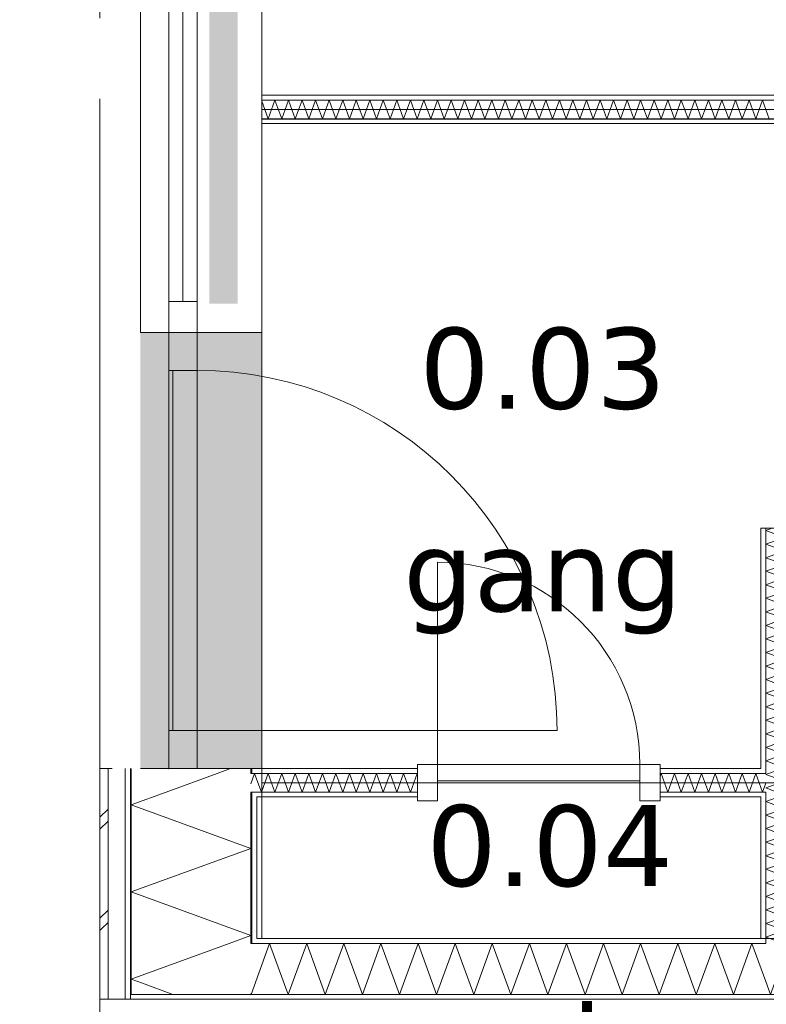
# Model space of a CAD drawing. Header units: millimetres. Extents: x -14925 to 266687, y -3550 to 35834.
# Tile 155 of 256: x 110900 to 112746, y 13512 to 15946. Entities that reach past the tile are written whole.
import ezdxf
from ezdxf.enums import TextEntityAlignment as Align

# ---------------------------------------------------------------- set-up
doc = ezdxf.new("R2010")
doc.units = ezdxf.units.MM
doc.header["$MEASUREMENT"] = 0
doc.linetypes.add('B0204', pattern=[2600, 2000, -200, 200, -200])
for name, color, linetype in [('A Stramien', 7, 'Continuous'), ('New_21 Buitenwanden', 7, 'Continuous'), ('New_21 Buitenwanden 2D arcering', 7, 'Continuous'), ('New_21 Buitenwanden Afdek-arcering', 7, 'Continuous'), ('New_21 Buitenwanden Deuren', 7, 'Continuous'), ('New_21 Buitenwanden Doorsnede-arcering', 7, 'Continuous'), ('New_21 Buitenwanden Laagscheidingslijnen', 7, 'Continuous'), ('New_21 Buitenwanden Ramen', 7, 'Continuous'), ('New_22 C Binnenwanden', 7, 'Continuous'), ('New_22 C Binnenwanden Deuren', 7, 'Continuous'), ('New_22 C Binnenwanden Doorsnede-arcering', 7, 'Continuous'), ('New_22 C Binnenwanden Laagscheidingslijnen', 7, 'Continuous'), ('New_Z Gebruiksopp', 7, 'Continuous'), ('New_Z Gebruiksopp Zone omranding', 7, 'Continuous'), ('New_Z Gebruiksopp Zone tekst', 7, 'Continuous'), ('Tekst_dim 1_ 100 .DO', 7, 'Continuous')]:
    doc.layers.add(name, color=color, linetype=linetype)
doc.styles.add('GENERATED_STYLE_1', font='verdana.ttf')
doc.styles.add('GENERATED_STYLE_2', font='verdana.ttf')
doc.dimstyles.new('GENERATED_STYLE__1', dxfattribs={"dimtxt": 400, "dimasz": 380, "dimexe": 0.18, "dimexo": 0.0625, "dimgap": 0, "dimtad": 1, "dimdec": 0, "dimzin": 0, "dimdsep": 46, "dimtxsty": 'GENERATED_STYLE_2', "dimblk": 'ARROWHEAD_7', "dimblk1": 'ARROWHEAD_7', "dimblk2": 'ARROWHEAD_7', "dimcen": 0.09, "dimse1": 1, "dimse2": 1, "dimclrd": 9, "dimclre": 9, "dimclrt": 9, "dimadec": 1, "dimazin": 0, "dimtfac": 1, "dimtdec": 4, "dimtmove": 0, "dimatfit": 3, "dimfxl": 1, "dimtolj": 1, "dimtzin": 0, "dimarcsym": 0})
pattern_1 = [(180, (120873.91, 0), (0, 100), [])]
pattern_2 = [(0, (120873.91, 0), (0, 100), [])]
pattern_3 = [(90, (120873.91, 0), (-100, 0), [])]
pattern_4 = [(270, (120873.91, 0), (100, 0), [])]

# ---------------------------------------------------------------- blocks, each defined once
blk = doc.blocks.new('gang_0.03_107_1', base_point=(112193.6, 15317.4))
at = {"layer": 'New_Z Gebruiksopp Zone tekst', "color": 2, "lineweight": 0}
for tag, style, p in [('DUMMY_941', 'GENERATED_STYLE_1', (112193.6, 15255.2)), ('DUMMY_942', 'GENERATED_STYLE_2', (112193.6, 14758.1))]:
    blk.add_attdef(tag, text='', height=200, dxfattribs=dict(at, style=style)).set_placement(p, align=Align.TOP_LEFT)
for tag, style, p in [('ROOM_NUMBER', 'GENERATED_STYLE_1', (112193.6, 15184.5)), ('ROOM_NAME', 'GENERATED_STYLE_2', (112193.6, 14683.8))]:
    blk.add_attdef(tag, text='', height=200, dxfattribs=dict(at, style=style)).set_placement(p, align=Align.TOP_CENTER)
blk = doc.blocks.new('m.k._0.04_108_1', base_point=(112211.1, 14137.7))
at = {"layer": 'New_Z Gebruiksopp Zone tekst', "color": 2, "lineweight": 0}
for tag, style, p in [('DUMMY_941', 'GENERATED_STYLE_1', (112211.1, 14075.5)), ('DUMMY_942', 'GENERATED_STYLE_2', (112211.1, 13578.4))]:
    blk.add_attdef(tag, text='', height=200, dxfattribs=dict(at, style=style)).set_placement(p, align=Align.TOP_LEFT)
for tag, style, p in [('ROOM_NUMBER', 'GENERATED_STYLE_1', (112211.1, 14004.8)), ('ROOM_NAME', 'GENERATED_STYLE_2', (112211.1, 13512.5))]:
    blk.add_attdef(tag, text='', height=200, dxfattribs=dict(at, style=style)).set_placement(p, align=Align.TOP_CENTER)
blk = doc.blocks.new('Rnx horizontaal 26[49]_1', base_point=(120873.9, 0))
at = {"layer": 'New_21 Buitenwanden Ramen', "color": 7, "linetype": 'Continuous', "lineweight": 0}
for p, q in [((111498.9, 16327), (111498.9, 16339)), ((111498.9, 16327), (111498.9, 16339)), ((111198.9, 15173), (111198.9, 16327)), ((111198.9, 16327), (111218.9, 16327)), ((111218.9, 16327), (111260.9, 16327)), ((111260.9, 16327), (111268.9, 16327)), ((111268.9, 15173), (111268.9, 16327)), ((111268.9, 16251), (111268.9, 16327)), ((111268.9, 16327), (111275.9, 16327)), ((111268.9, 16327), (111275.9, 16327)), ((111275.9, 16327), (111338.9, 16327)), ((111275.9, 16327), (111338.9, 16327)), ((111338.9, 16327), (111338.9, 16251)), ((111338.9, 16327), (111471.9, 16327)), ((111338.9, 16327), (111471.9, 16327)), ((111471.9, 16327), (111486.9, 16327)), ((111471.9, 16327), (111486.9, 16327)), ((111486.9, 16327), (111498.9, 16327)), ((111486.9, 16327), (111498.9, 16327)), ((111498.9, 15173), (111498.9, 16327)), ((111338.9, 16251), (111268.9, 16251)), ((111268.9, 15249), (111268.9, 16251)), ((111303.9, 15249), (111303.9, 16251)), ((111338.9, 16251), (111338.9, 15249)), ((111268.9, 15173), (111268.9, 15249)), ((111268.9, 15249), (111338.9, 15249)), ((111338.9, 15249), (111338.9, 15173)), ((111198.9, 15173), (111218.9, 15173)), ((111218.9, 15173), (111260.9, 15173)), ((111260.9, 15173), (111268.9, 15173)), ((111268.9, 15173), (111275.9, 15173)), ((111268.9, 15173), (111275.9, 15173)), ((111275.9, 15173), (111338.9, 15173)), ((111275.9, 15173), (111338.9, 15173)), ((111338.9, 15173), (111471.9, 15173)), ((111338.9, 15173), (111471.9, 15173)), ((111471.9, 15173), (111486.9, 15173)), ((111471.9, 15173), (111486.9, 15173)), ((111486.9, 15173), (111498.9, 15173)), ((111486.9, 15173), (111498.9, 15173)), ((111498.9, 15173), (111498.9, 15161)), ((111498.9, 15173), (111498.9, 15161))]:
    blk.add_line(p, q, dxfattribs=at)
for p in [(111268.9, 16327), (111268.9, 15173)]:
    blk.add_point(p, dxfattribs=at)
blk = doc.blocks.new('D1 26[145]_1', base_point=(120873.9, 0))
at = {"layer": 'New_21 Buitenwanden Deuren', "color": 7, "linetype": 'Continuous', "lineweight": 0}
for p, q in [((111498.9, 15173), (111498.9, 15185)), ((111498.9, 15173), (111498.9, 15185)), ((111198.9, 15173), (111218.9, 15173)), ((111218.9, 15173), (111260.9, 15173)), ((111260.9, 15173), (111268.9, 15173)), ((111268.9, 15173), (111268.9, 14095)), ((111268.9, 15173), (111268.9, 15079)), ((111338.9, 15173), (111268.9, 15173)), ((111268.9, 15173), (111275.9, 15173)), ((111268.9, 15173), (111275.9, 15173)), ((111275.9, 15173), (111338.9, 15173)), ((111275.9, 15173), (111338.9, 15173)), ((111338.9, 15079), (111338.9, 15173)), ((111338.9, 15173), (111471.9, 15173)), ((111338.9, 15173), (111471.9, 15173)), ((111471.9, 15173), (111486.9, 15173)), ((111471.9, 15173), (111486.9, 15173)), ((111486.9, 15173), (111498.9, 15173)), ((111486.9, 15173), (111498.9, 15173)), ((111268.9, 15079), (111338.9, 15079)), ((111278.9, 14189), (111278.9, 15079)), ((111278.9, 15079), (111338.9, 15079)), ((111338.9, 15079), (111338.9, 14189)), ((111338.9, 14189), (111268.9, 14189)), ((111268.9, 14189), (111268.9, 14095)), ((111338.9, 14189), (111278.9, 14189)), ((111338.9, 14189), (112228.9, 14189)), ((111338.9, 14095), (111338.9, 14189)), ((111198.9, 14095), (111218.9, 14095)), ((111218.9, 14095), (111260.9, 14095)), ((111260.9, 14095), (111268.9, 14095)), ((111268.9, 14095), (111338.9, 14095)), ((111268.9, 14095), (111275.9, 14095)), ((111268.9, 14095), (111275.9, 14095)), ((111275.9, 14095), (111338.9, 14095)), ((111275.9, 14095), (111338.9, 14095)), ((111338.9, 14095), (111471.9, 14095)), ((111338.9, 14095), (111471.9, 14095)), ((111471.9, 14095), (111486.9, 14095)), ((111471.9, 14095), (111486.9, 14095)), ((111486.9, 14095), (111498.9, 14095)), ((111486.9, 14095), (111498.9, 14095)), ((111498.9, 14095), (111498.9, 14083)), ((111498.9, 14095), (111498.9, 14083))]:
    blk.add_line(p, q, dxfattribs=at)
blk.add_arc((111338.9, 14189), 890, 0, 90, dxfattribs=at)
for p in [(111268.9, 15173), (111268.9, 14095)]:
    blk.add_point(p, dxfattribs=at)
blk = doc.blocks.new('Wall_409_1', base_point=(111498.9, 17405))
at = {"layer": 'New_21 Buitenwanden 2D arcering', "linetype": 'Continuous', "lineweight": 0, "true_color": 0xffffff}
blk.add_hatch(color=7, dxfattribs=at).paths.add_polyline_path([(111368.9, 16327), (111368.9, 15244), (111438.9, 15244), (111438.9, 16327)])
at = {"layer": 'New_21 Buitenwanden Afdek-arcering', "linetype": 'Continuous', "lineweight": 0, "true_color": 0xffffff}
blk.add_hatch(color=7, dxfattribs=at).paths.add_polyline_path([(111198.9, 14095), (111498.9, 14095), (111498.9, 15173), (111198.9, 15173)])
at = {"layer": 'New_21 Buitenwanden', "color": 9, "linetype": 'Continuous', "lineweight": 0}
for p, q in [((111198.9, 14095), (111218.9, 14095)), ((111218.9, 14095), (111260.9, 14095)), ((111260.9, 14095), (111268.9, 14095)), ((111268.9, 14095), (111275.9, 14095)), ((111275.9, 14095), (111338.9, 14095)), ((111338.9, 14095), (111471.9, 14095)), ((111471.9, 14095), (111486.9, 14095)), ((111486.9, 14095), (111498.9, 14095)), ((111498.9, 14095), (111498.9, 14083))]:
    blk.add_line(p, q, dxfattribs=at)
at = {"layer": 'New_21 Buitenwanden Deuren', "color": 7, "linetype": 'Continuous', "lineweight": 0}
blk.add_blockref('D1 26[145]_1', (120873.9, 0), dxfattribs=at)
at = {"layer": 'New_21 Buitenwanden Ramen', "color": 7, "linetype": 'Continuous', "lineweight": 0}
blk.add_blockref('Rnx horizontaal 26[49]_1', (120873.9, 0), dxfattribs=at)
blk = doc.blocks.new('*X2729', base_point=(120873.9, 0))
at = {"layer": 'New_22 C Binnenwanden Doorsnede-arcering', "color": 7, "linetype": 'Continuous', "lineweight": 0}
for p, q in [((111498.9, 15744.6), (111514.8, 15701)), ((111531.5, 15747), (111514.8, 15701)), ((111531.5, 15747), (111548.3, 15701)), ((111565, 15747), (111548.3, 15701)), ((111565, 15747), (111581.7, 15701)), ((111598.5, 15747), (111581.7, 15701)), ((111598.5, 15747), (111615.2, 15701)), ((111632, 15747), (111615.2, 15701)), ((111632, 15747), (111648.7, 15701)), ((111665.5, 15747), (111648.7, 15701)), ((111665.5, 15747), (111682.2, 15701)), ((111698.9, 15747), (111682.2, 15701)), ((111698.9, 15747), (111715.7, 15701)), ((111732.4, 15747), (111715.7, 15701)), ((111732.4, 15747), (111749.2, 15701)), ((111765.9, 15747), (111749.2, 15701)), ((111765.9, 15747), (111782.7, 15701)), ((111799.4, 15747), (111782.7, 15701)), ((111799.4, 15747), (111816.1, 15701)), ((111832.9, 15747), (111816.1, 15701)), ((111832.9, 15747), (111849.6, 15701)), ((111866.4, 15747), (111849.6, 15701)), ((111866.4, 15747), (111883.1, 15701)), ((111899.9, 15747), (111883.1, 15701)), ((111899.9, 15747), (111916.6, 15701)), ((111933.3, 15747), (111916.6, 15701)), ((111933.3, 15747), (111950.1, 15701)), ((111966.8, 15747), (111950.1, 15701)), ((111966.8, 15747), (111983.6, 15701)), ((112000.3, 15747), (111983.6, 15701)), ((112000.3, 15747), (112017.1, 15701)), ((112033.8, 15747), (112017.1, 15701)), ((112033.8, 15747), (112050.5, 15701)), ((112067.3, 15747), (112050.5, 15701)), ((112067.3, 15747), (112084, 15701)), ((112100.8, 15747), (112084, 15701)), ((112100.8, 15747), (112117.5, 15701)), ((112134.3, 15747), (112117.5, 15701)), ((112134.3, 15747), (112151, 15701)), ((112167.7, 15747), (112151, 15701)), ((112167.7, 15747), (112184.5, 15701)), ((112201.2, 15747), (112184.5, 15701)), ((112201.2, 15747), (112218, 15701)), ((112234.7, 15747), (112218, 15701)), ((112234.7, 15747), (112251.5, 15701)), ((112268.2, 15747), (112251.5, 15701)), ((112268.2, 15747), (112284.9, 15701)), ((112301.7, 15747), (112284.9, 15701)), ((112301.7, 15747), (112318.4, 15701)), ((112335.2, 15747), (112318.4, 15701)), ((112335.2, 15747), (112351.9, 15701)), ((112368.7, 15747), (112351.9, 15701)), ((112368.7, 15747), (112385.4, 15701)), ((112402.1, 15747), (112385.4, 15701)), ((112402.1, 15747), (112418.9, 15701)), ((112435.6, 15747), (112418.9, 15701)), ((112435.6, 15747), (112452.4, 15701)), ((112469.1, 15747), (112452.4, 15701)), ((112469.1, 15747), (112485.9, 15701)), ((112502.6, 15747), (112485.9, 15701)), ((112502.6, 15747), (112519.3, 15701)), ((112536.1, 15747), (112519.3, 15701)), ((112536.1, 15747), (112552.8, 15701)), ((112569.6, 15747), (112552.8, 15701)), ((112569.6, 15747), (112586.3, 15701)), ((112603, 15747), (112586.3, 15701)), ((112603, 15747), (112619.8, 15701)), ((112636.5, 15747), (112619.8, 15701)), ((112636.5, 15747), (112653.3, 15701)), ((112670, 15747), (112653.3, 15701)), ((112670, 15747), (112686.8, 15701)), ((112703.5, 15747), (112686.8, 15701)), ((112703.5, 15747), (112720.2, 15701)), ((112737, 15747), (112720.2, 15701)), ((112737, 15747), (112753.7, 15701))]:
    blk.add_line(p, q, dxfattribs=at)
blk = doc.blocks.new('Wall_411_1', base_point=(111498.9, 15724))
at = {"layer": 'New_22 C Binnenwanden Doorsnede-arcering', "linetype": 'Continuous', "lineweight": 0, "true_color": 0x000000}
h = blk.add_hatch(dxfattribs=at)
h.set_pattern_fill('325_Houtachtig_plaatmate_E0', color=18, style=0, pattern_type=2)
h.set_pattern_definition(pattern_1)
h.paths.add_polyline_path([(111498.9, 15759), (111498.9, 15747), (113808.9, 15747), (113808.9, 15759)])
h = blk.add_hatch(dxfattribs=at)
h.set_pattern_fill('325_Houtachtig_plaatmate_E0', color=18, style=0, pattern_type=2)
h.set_pattern_definition(pattern_1)
h.paths.add_polyline_path([(111498.9, 15701), (111498.9, 15689), (113808.9, 15689), (113808.9, 15701)])
at = {"layer": 'New_22 C Binnenwanden', "color": 1, "linetype": 'Continuous', "lineweight": 0, "flags": 128}
for points in [[(113808.9, 15759), (111498.9, 15759)], [(111498.9, 15689), (113808.9, 15689)]]:
    blk.add_lwpolyline(points, dxfattribs=at)
at = {"layer": 'New_22 C Binnenwanden Laagscheidingslijnen', "color": 1, "linetype": 'Continuous', "lineweight": 0}
for p, q in [((113808.9, 15747), (111498.9, 15747)), ((113808.9, 15701), (111498.9, 15701))]:
    blk.add_line(p, q, dxfattribs=at)
at = {"layer": 'New_22 C Binnenwanden', "color": 1, "lineweight": 0}
blk.add_blockref('*X2729', (120873.9, 0), dxfattribs=at)
blk = doc.blocks.new('*X2742', base_point=(120873.9, 0))
at = {"layer": 'New_22 C Binnenwanden Doorsnede-arcering', "color": 7, "linetype": 'Continuous', "lineweight": 0}
for p in [(111471.9, 14057.2), (111486.9, 14067.6)]:
    blk.add_line(p, (111481.3, 14083), dxfattribs=at)
blk = doc.blocks.new('*X2743', base_point=(120873.9, 0))
at = {"layer": 'New_22 C Binnenwanden Doorsnede-arcering', "color": 7, "linetype": 'Continuous', "lineweight": 0}
for q in [(111486.9, 14067.6), (111498.9, 14039.4)]:
    blk.add_line((111498, 14037), q, dxfattribs=at)
blk = doc.blocks.new('*X2744', base_point=(120873.9, 0))
at = {"layer": 'New_22 C Binnenwanden Doorsnede-arcering', "color": 7, "linetype": 'Continuous', "lineweight": 0}
for q in [(112732.9, 14048.2), (112744.9, 14058.8)]:
    blk.add_line((112737, 14037), q, dxfattribs=at)
blk = doc.blocks.new('*X2745', base_point=(120873.9, 0))
at = {"layer": 'New_22 C Binnenwanden Doorsnede-arcering', "color": 7, "linetype": 'Continuous', "lineweight": 0}
for p, q in [((111498.9, 14039.4), (111514.8, 14083)), ((111531.5, 14037), (111514.8, 14083)), ((111531.5, 14037), (111548.3, 14083)), ((111565, 14037), (111548.3, 14083)), ((111565, 14037), (111581.7, 14083)), ((111598.5, 14037), (111581.7, 14083)), ((111598.5, 14037), (111615.2, 14083)), ((111632, 14037), (111615.2, 14083)), ((111632, 14037), (111648.7, 14083)), ((111665.5, 14037), (111648.7, 14083)), ((111665.5, 14037), (111682.2, 14083)), ((111698.9, 14037), (111682.2, 14083)), ((111698.9, 14037), (111715.7, 14083)), ((111732.4, 14037), (111715.7, 14083)), ((111732.4, 14037), (111749.2, 14083)), ((111765.9, 14037), (111749.2, 14083)), ((111765.9, 14037), (111782.7, 14083)), ((111799.4, 14037), (111782.7, 14083)), ((111799.4, 14037), (111816.1, 14083)), ((111832.9, 14037), (111816.1, 14083)), ((111832.9, 14037), (111849.6, 14083)), ((111866.4, 14037), (111849.6, 14083)), ((111866.4, 14037), (111883.1, 14083)), ((111883.6, 14081.8), (111883.1, 14083))]:
    blk.add_line(p, q, dxfattribs=at)
blk = doc.blocks.new('*X2746', base_point=(120873.9, 0))
at = {"layer": 'New_22 C Binnenwanden Doorsnede-arcering', "color": 7, "linetype": 'Continuous', "lineweight": 0}
for p, q in [((112483.6, 14076.7), (112485.9, 14083)), ((112502.6, 14037), (112485.9, 14083)), ((112502.6, 14037), (112519.3, 14083)), ((112536.1, 14037), (112519.3, 14083)), ((112536.1, 14037), (112552.8, 14083)), ((112569.6, 14037), (112552.8, 14083)), ((112569.6, 14037), (112586.3, 14083)), ((112603, 14037), (112586.3, 14083)), ((112603, 14037), (112619.8, 14083)), ((112636.5, 14037), (112619.8, 14083)), ((112636.5, 14037), (112653.3, 14083)), ((112670, 14037), (112653.3, 14083)), ((112670, 14037), (112686.8, 14083)), ((112703.5, 14037), (112686.8, 14083)), ((112703.5, 14037), (112720.2, 14083)), ((112732.9, 14048.2), (112720.2, 14083))]:
    blk.add_line(p, q, dxfattribs=at)
blk = doc.blocks.new('D1 bl 26[150]_1', base_point=(120873.9, 0))
at = {"layer": 'New_22 C Binnenwanden Deuren', "color": 7, "linetype": 'Continuous', "lineweight": 0}
for p, q in [((111933.6, 14105), (111933.6, 14605)), ((111883.6, 14105), (111933.6, 14105)), ((111883.6, 14015), (111883.6, 14105)), ((111883.6, 14095), (111883.6, 14083)), ((111933.6, 14105), (111933.6, 14015)), ((112433.6, 14105), (111933.6, 14105)), ((111933.6, 14105), (111933.6, 14065)), ((112433.6, 14015), (112433.6, 14105)), ((112433.6, 14105), (112483.6, 14105)), ((112433.6, 14065), (112433.6, 14105)), ((112483.6, 14105), (112483.6, 14015)), ((112483.6, 14095), (112483.6, 14083)), ((111883.6, 14083), (111883.6, 14037)), ((111933.6, 14065), (112433.6, 14065)), ((112483.6, 14083), (112483.6, 14037)), ((111883.6, 14037), (111883.6, 14025)), ((112483.6, 14037), (112483.6, 14025)), ((111933.6, 14015), (111883.6, 14015)), ((112483.6, 14015), (112433.6, 14015))]:
    blk.add_line(p, q, dxfattribs=at)
blk.add_arc((111933.6, 14105), 500, 0, 90, dxfattribs=at)
blk = doc.blocks.new('Wall_414_1', base_point=(111498.9, 14060))
at = {"layer": 'New_22 C Binnenwanden Doorsnede-arcering', "linetype": 'Continuous', "lineweight": 0, "true_color": 0x000000}
h = blk.add_hatch(dxfattribs=at)
h.set_pattern_fill('325_Houtachtig_plaatmate_E0', color=18, style=0, pattern_type=2)
h.set_pattern_definition(pattern_2)
h.paths.add_polyline_path([(111498.9, 14083), (111498.9, 14095), (111486.9, 14095), (111486.9, 14083)])
h = blk.add_hatch(dxfattribs=at)
h.set_pattern_fill('325_Houtachtig_plaatmate_E0', color=18, style=0, pattern_type=2)
h.set_pattern_definition(pattern_2)
h.paths.add_polyline_path([(111883.6, 14095), (111498.9, 14095), (111498.9, 14083), (111883.6, 14083)])
h = blk.add_hatch(dxfattribs=at)
h.set_pattern_fill('325_Houtachtig_plaatmate_E0', color=18, style=0, pattern_type=2)
h.set_pattern_definition(pattern_2)
h.paths.add_polyline_path([(112732.9, 14095), (112483.6, 14095), (112483.6, 14083), (112732.9, 14083)])
h = blk.add_hatch(dxfattribs=at)
h.set_pattern_fill('325_Houtachtig_plaatmate_E0', color=18, style=0, pattern_type=2)
h.set_pattern_definition(pattern_2)
h.paths.add_polyline_path([(111498.9, 14025), (111498.9, 14037), (111486.9, 14037), (111486.9, 14025)])
h = blk.add_hatch(dxfattribs=at)
h.set_pattern_fill('325_Houtachtig_plaatmate_E0', color=18, style=0, pattern_type=2)
h.set_pattern_definition(pattern_2)
h.paths.add_polyline_path([(111883.6, 14037), (111498.9, 14037), (111498.9, 14025), (111883.6, 14025)])
h = blk.add_hatch(dxfattribs=at)
h.set_pattern_fill('325_Houtachtig_plaatmate_E0', color=18, style=0, pattern_type=2)
h.set_pattern_definition(pattern_2)
h.paths.add_polyline_path([(112483.6, 14037), (112483.6, 14025), (112732.9, 14025), (112732.9, 14037)])
at = {"layer": 'New_21 Buitenwanden Laagscheidingslijnen', "color": 1, "linetype": 'Continuous', "lineweight": 0}
for p, q in [((111498.9, 14095), (111486.9, 14095)), ((111486.9, 14083), (111471.9, 14083)), ((111498.9, 14083), (111486.9, 14083)), ((111471.9, 14037), (111486.9, 14037)), ((111486.9, 14037), (111498.9, 14037)), ((111486.9, 14025), (111498.9, 14025))]:
    blk.add_line(p, q, dxfattribs=at)
at = {"layer": 'New_22 C Binnenwanden', "color": 1, "linetype": 'Continuous', "lineweight": 0}
for p, q in [((111883.6, 14095), (111883.6, 14083)), ((112483.6, 14095), (112483.6, 14083)), ((111883.6, 14083), (111883.6, 14037)), ((112483.6, 14083), (112483.6, 14037)), ((111883.6, 14037), (111883.6, 14025)), ((112483.6, 14037), (112483.6, 14025))]:
    blk.add_line(p, q, dxfattribs=at)
at = {"layer": 'New_22 C Binnenwanden', "color": 1, "linetype": 'Continuous', "lineweight": 0, "flags": 128}
for points in [[(111883.6, 14095), (111498.9, 14095)], [(112732.9, 14095), (112483.6, 14095)], [(111498.9, 14025), (111883.6, 14025)], [(112483.6, 14025), (112732.9, 14025)]]:
    blk.add_lwpolyline(points, dxfattribs=at)
at = {"layer": 'New_22 C Binnenwanden Laagscheidingslijnen', "color": 1, "linetype": 'Continuous', "lineweight": 0}
for p, q in [((111498.9, 14083), (111883.6, 14083)), ((112483.6, 14083), (112732.9, 14083)), ((112744.9, 14083), (112732.9, 14083)), ((111498.9, 14037), (111883.6, 14037)), ((112483.6, 14037), (112732.9, 14037)), ((112732.9, 14037), (112744.9, 14037))]:
    blk.add_line(p, q, dxfattribs=at)
at = {"layer": 'New_22 C Binnenwanden', "color": 1, "lineweight": 0}
for name in ['*X2742', '*X2743', '*X2745', '*X2746', '*X2744']:
    blk.add_blockref(name, (120873.9, 0), dxfattribs=at)
at = {"layer": 'New_22 C Binnenwanden Deuren', "color": 7, "linetype": 'Continuous', "lineweight": 0}
blk.add_blockref('D1 bl 26[150]_1', (120873.9, 0), dxfattribs=at)
blk = doc.blocks.new('*X2790', base_point=(120873.9, 0))
at = {"layer": 'New_22 C Binnenwanden Doorsnede-arcering', "color": 7, "linetype": 'Continuous', "lineweight": 0}
for p in [(112790.9, 13631.1), (112744.9, 13569.2)]:
    blk.add_line(p, (112756.6, 13537), dxfattribs=at)
blk = doc.blocks.new('*X2791', base_point=(120873.9, 0))
at = {"layer": 'New_22 C Binnenwanden Doorsnede-arcering', "color": 7, "linetype": 'Continuous', "lineweight": 0}
for p, q in [((111518.4, 13663), (111472.6, 13537)), ((111518.4, 13663), (111564.3, 13537)), ((111610.1, 13663), (111564.3, 13537)), ((111610.1, 13663), (111656, 13537)), ((111701.9, 13663), (111656, 13537)), ((111701.9, 13663), (111747.7, 13537)), ((111793.6, 13663), (111747.7, 13537)), ((111793.6, 13663), (111839.4, 13537)), ((111885.3, 13663), (111839.4, 13537)), ((111885.3, 13663), (111931.2, 13537)), ((111977, 13663), (111931.2, 13537)), ((111977, 13663), (112022.9, 13537)), ((112068.7, 13663), (112022.9, 13537)), ((112068.7, 13663), (112114.6, 13537)), ((112160.5, 13663), (112114.6, 13537)), ((112160.5, 13663), (112206.3, 13537)), ((112252.2, 13663), (112206.3, 13537)), ((112252.2, 13663), (112298, 13537)), ((112343.9, 13663), (112298, 13537)), ((112343.9, 13663), (112389.8, 13537)), ((112435.6, 13663), (112389.8, 13537)), ((112435.6, 13663), (112481.5, 13537)), ((112527.3, 13663), (112481.5, 13537)), ((112527.3, 13663), (112573.2, 13537)), ((112619.1, 13663), (112573.2, 13537)), ((112619.1, 13663), (112664.9, 13537)), ((112710.8, 13663), (112664.9, 13537)), ((112710.8, 13663), (112744.9, 13569.2)), ((111471.9, 13538.8), (111472.6, 13537))]:
    blk.add_line(p, q, dxfattribs=at)
blk = doc.blocks.new('Wall_422_1', base_point=(111498.9, 13675))
at = {"layer": 'New_22 C Binnenwanden Doorsnede-arcering', "linetype": 'Continuous', "lineweight": 0, "true_color": 0x000000}
h = blk.add_hatch(dxfattribs=at)
h.set_pattern_fill('325_Houtachtig_plaatmate_E0', color=18, style=0, pattern_type=2)
h.set_pattern_definition(pattern_1)
h.paths.add_polyline_path([(111486.9, 13670.5), (111498.9, 13675), (111486.9, 13675)])
h = blk.add_hatch(dxfattribs=at)
h.set_pattern_fill('325_Houtachtig_plaatmate_E0', color=18, style=0, pattern_type=2)
h.set_pattern_definition(pattern_1)
h.paths.add_polyline_path([(111486.9, 13663), (112732.9, 13663), (112732.9, 13675), (111498.9, 13675), (111486.9, 13670.5)])
h = blk.add_hatch(dxfattribs=at)
h.set_pattern_fill('325_Houtachtig_plaatmate_E0', color=18, style=0, pattern_type=2)
h.set_pattern_definition(pattern_1)
h.paths.add_polyline_path([(112732.9, 13663), (112744.9, 13663), (112744.9, 13675), (112732.9, 13675)])
h = blk.add_hatch(dxfattribs=at)
h.set_pattern_fill('325_Houtachtig_plaatmate_E0', color=18, style=0, pattern_type=2)
h.set_pattern_definition(pattern_1)
h.paths.add_polyline_path([(111175.9, 13525), (118271.9, 13525), (118271.9, 13537), (111175.9, 13537)])
at = {"layer": 'New_21 Buitenwanden Laagscheidingslijnen', "color": 1, "linetype": 'Continuous', "lineweight": 0}
blk.add_line((111498.9, 13675), (111486.9, 13675), dxfattribs=at)
at = {"layer": 'New_22 C Binnenwanden', "color": 1, "linetype": 'Continuous', "lineweight": 0, "flags": 128}
for points in [[(112732.9, 13675), (111498.9, 13675)], [(111175.9, 13525), (118271.9, 13525)]]:
    blk.add_lwpolyline(points, dxfattribs=at)
at = {"layer": 'New_22 C Binnenwanden Laagscheidingslijnen', "color": 1, "linetype": 'Continuous', "lineweight": 0}
for p, q in [((111471.9, 13663), (111486.9, 13663)), ((112744.9, 13663), (111486.9, 13663)), ((112744.9, 13675), (112744.9, 13663)), ((111175.9, 13537), (111471.9, 13537)), ((117975.9, 13537), (111471.9, 13537))]:
    blk.add_line(p, q, dxfattribs=at)
at = {"layer": 'New_22 C Binnenwanden', "color": 1, "lineweight": 0}
for name in ['*X2791', '*X2790']:
    blk.add_blockref(name, (120873.9, 0), dxfattribs=at)
blk = doc.blocks.new('*X2877', base_point=(120873.9, 0))
at = {"layer": 'New_22 C Binnenwanden Doorsnede-arcering', "color": 7, "linetype": 'Continuous', "lineweight": 0}
blk.add_line((112788.1, 13663), (112755.2, 13675), dxfattribs=at)
blk = doc.blocks.new('*X2878', base_point=(120873.9, 0))
at = {"layer": 'New_22 C Binnenwanden Doorsnede-arcering', "color": 7, "linetype": 'Continuous', "lineweight": 0}
for p, q in [((112790.9, 14030.3), (112744.9, 14013.6)), ((112790.9, 14030.3), (112772.6, 14037)), ((112790.9, 13996.8), (112744.9, 14013.6)), ((112790.9, 13996.8), (112744.9, 13980.1)), ((112790.9, 13963.4), (112744.9, 13980.1)), ((112790.9, 13963.4), (112744.9, 13946.6)), ((112790.9, 13929.9), (112744.9, 13946.6)), ((112790.9, 13929.9), (112744.9, 13913.1)), ((112790.9, 13896.4), (112744.9, 13913.1)), ((112790.9, 13896.4), (112744.9, 13879.6)), ((112790.9, 13862.9), (112744.9, 13879.6)), ((112790.9, 13862.9), (112744.9, 13846.2)), ((112790.9, 13829.4), (112744.9, 13846.2)), ((112790.9, 13829.4), (112744.9, 13812.7)), ((112790.9, 13795.9), (112744.9, 13812.7)), ((112790.9, 13795.9), (112744.9, 13779.2)), ((112790.9, 13762.4), (112744.9, 13779.2)), ((112790.9, 13762.4), (112744.9, 13745.7)), ((112790.9, 13729), (112744.9, 13745.7)), ((112790.9, 13729), (112744.9, 13712.2)), ((112790.9, 13695.5), (112744.9, 13712.2)), ((112790.9, 13695.5), (112744.9, 13678.7)), ((112755.2, 13675), (112744.9, 13678.7))]:
    blk.add_line(p, q, dxfattribs=at)
blk = doc.blocks.new('*X2879', base_point=(120873.9, 0))
at = {"layer": 'New_22 C Binnenwanden Doorsnede-arcering', "color": 7, "linetype": 'Continuous', "lineweight": 0}
for p, q in [((112751.6, 14083), (112744.9, 14080.6)), ((112790.9, 14063.8), (112744.9, 14080.6)), ((112790.9, 14063.8), (112744.9, 14047.1)), ((112772.6, 14037), (112744.9, 14047.1))]:
    blk.add_line(p, q, dxfattribs=at)
blk = doc.blocks.new('*X2880', base_point=(120873.9, 0))
at = {"layer": 'New_22 C Binnenwanden Doorsnede-arcering', "color": 7, "linetype": 'Continuous', "lineweight": 0}
for p, q in [((112760.6, 14689), (112744.9, 14683.3)), ((112790.9, 14666.5), (112744.9, 14683.3)), ((112790.9, 14666.5), (112744.9, 14649.8)), ((112790.9, 14633.1), (112744.9, 14649.8)), ((112790.9, 14633.1), (112744.9, 14616.3)), ((112790.9, 14599.6), (112744.9, 14616.3)), ((112790.9, 14599.6), (112744.9, 14582.8)), ((112790.9, 14566.1), (112744.9, 14582.8)), ((112790.9, 14566.1), (112744.9, 14549.3)), ((112790.9, 14532.6), (112744.9, 14549.3)), ((112790.9, 14532.6), (112744.9, 14515.9)), ((112790.9, 14499.1), (112744.9, 14515.9)), ((112790.9, 14499.1), (112744.9, 14482.4)), ((112790.9, 14465.6), (112744.9, 14482.4)), ((112790.9, 14465.6), (112744.9, 14448.9)), ((112790.9, 14432.1), (112744.9, 14448.9)), ((112790.9, 14432.1), (112744.9, 14415.4)), ((112790.9, 14398.7), (112744.9, 14415.4)), ((112790.9, 14398.7), (112744.9, 14381.9)), ((112790.9, 14365.2), (112744.9, 14381.9)), ((112790.9, 14365.2), (112744.9, 14348.4)), ((112790.9, 14331.7), (112744.9, 14348.4)), ((112790.9, 14331.7), (112744.9, 14314.9)), ((112790.9, 14298.2), (112744.9, 14314.9)), ((112790.9, 14298.2), (112744.9, 14281.5)), ((112790.9, 14264.7), (112744.9, 14281.5)), ((112790.9, 14264.7), (112744.9, 14248)), ((112790.9, 14231.2), (112744.9, 14248)), ((112790.9, 14231.2), (112744.9, 14214.5)), ((112790.9, 14197.8), (112744.9, 14214.5)), ((112790.9, 14197.8), (112744.9, 14181)), ((112790.9, 14164.3), (112744.9, 14181)), ((112790.9, 14164.3), (112744.9, 14147.5)), ((112790.9, 14130.8), (112744.9, 14147.5)), ((112790.9, 14130.8), (112744.9, 14114)), ((112790.9, 14097.3), (112744.9, 14114)), ((112790.9, 14097.3), (112751.6, 14083))]:
    blk.add_line(p, q, dxfattribs=at)
blk = doc.blocks.new('Wall_439_1', base_point=(112767.9, 13675))
at = {"layer": 'New_22 C Binnenwanden Doorsnede-arcering', "linetype": 'Continuous', "lineweight": 0, "true_color": 0x000000}
h = blk.add_hatch(dxfattribs=at)
h.set_pattern_fill('325_Houtachtig_plaatmate_E0', color=18, style=0, pattern_type=2)
h.set_pattern_definition(pattern_3)
h.paths.add_polyline_path([(112744.9, 14095), (112744.9, 14689), (112732.9, 14689), (112732.9, 14095)])
h = blk.add_hatch(dxfattribs=at)
h.set_pattern_fill('325_Houtachtig_plaatmate_E0', color=18, style=0, pattern_type=2)
h.set_pattern_definition(pattern_3)
h.paths.add_polyline_path([(112802.9, 13675), (112802.9, 14689), (112790.9, 14689), (112790.9, 13675)])
h = blk.add_hatch(dxfattribs=at)
h.set_pattern_fill('325_Houtachtig_plaatmate_E0', color=18, style=0, pattern_type=2)
h.set_pattern_definition(pattern_3)
h.paths.add_polyline_path([(112732.9, 14095), (112732.9, 14083), (112744.9, 14083), (112744.9, 14095)])
h = blk.add_hatch(dxfattribs=at)
h.set_pattern_fill('325_Houtachtig_plaatmate_E0', color=18, style=0, pattern_type=2)
h.set_pattern_definition(pattern_3)
h.paths.add_polyline_path([(112732.9, 14037), (112732.9, 14025), (112744.9, 14025), (112744.9, 14037)])
h = blk.add_hatch(dxfattribs=at)
h.set_pattern_fill('325_Houtachtig_plaatmate_E0', color=18, style=0, pattern_type=2)
h.set_pattern_definition(pattern_3)
h.paths.add_polyline_path([(112732.9, 14025), (112732.9, 13675), (112744.9, 13675), (112744.9, 14025)])
at = {"layer": 'New_22 C Binnenwanden', "color": 1, "linetype": 'Continuous', "lineweight": 0, "flags": 128}
for points in [[(112744.9, 14689), (112732.9, 14689)], [(112732.9, 14689), (112732.9, 14095)], [(112790.9, 14689), (112744.9, 14689)], [(112802.9, 14689), (112790.9, 14689)], [(112802.9, 13675), (112802.9, 14689)], [(112732.9, 14025), (112732.9, 13675)]]:
    blk.add_lwpolyline(points, dxfattribs=at)
at = {"layer": 'New_22 C Binnenwanden Laagscheidingslijnen', "color": 1, "linetype": 'Continuous', "lineweight": 0}
for p, q in [((112744.9, 14095), (112744.9, 14689)), ((112790.9, 14083), (112790.9, 14689)), ((112744.9, 14083), (112744.9, 14095)), ((112744.9, 14083), (112732.9, 14083)), ((112790.9, 14037), (112790.9, 14083)), ((112732.9, 14037), (112744.9, 14037)), ((112744.9, 14025), (112744.9, 14037)), ((112744.9, 13675), (112744.9, 14025)), ((112790.9, 13675), (112790.9, 14037)), ((112744.9, 13675), (112744.9, 13663)), ((112790.9, 13663), (112790.9, 13675))]:
    blk.add_line(p, q, dxfattribs=at)
at = {"layer": 'New_22 C Binnenwanden', "color": 1, "lineweight": 0}
for name in ['*X2880', '*X2879', '*X2878', '*X2877']:
    blk.add_blockref(name, (120873.9, 0), dxfattribs=at)
blk = doc.blocks.new('*X3488', base_point=(120873.9, 0))
at = {"layer": 'New_21 Buitenwanden Doorsnede-arcering', "color": 7, "linetype": 'Continuous', "lineweight": 0}
blk.add_line((111204, 13564.4), (111279.3, 13537), dxfattribs=at)
blk = doc.blocks.new('*X3490', base_point=(120873.9, 0))
at = {"layer": 'New_21 Buitenwanden Doorsnede-arcering', "color": 7, "linetype": 'Continuous', "lineweight": 0}
for p, q in [((111098.9, 13975), (111118.9, 13995)), ((111098.9, 13945), (111118.9, 13965)), ((111098.9, 13725), (111118.9, 13745)), ((111098.9, 13695), (111103.9, 13700)), ((111103.9, 13700), (111118.9, 13715))]:
    blk.add_line(p, q, dxfattribs=at)
blk = doc.blocks.new('*X3491', base_point=(120873.9, 0))
at = {"layer": 'New_21 Buitenwanden Doorsnede-arcering', "color": 7, "linetype": 'Continuous', "lineweight": 0}
blk.add_line((111388.6, 14083), (111421.6, 14095), dxfattribs=at)
blk = doc.blocks.new('*X3492', base_point=(120873.9, 0))
at = {"layer": 'New_21 Buitenwanden Doorsnede-arcering', "color": 7, "linetype": 'Continuous', "lineweight": 0}
blk.add_line((111262.2, 14037), (111388.6, 14083), dxfattribs=at)
blk = doc.blocks.new('*X3493', base_point=(120873.9, 0))
at = {"layer": 'New_21 Buitenwanden Doorsnede-arcering', "color": 7, "linetype": 'Continuous', "lineweight": 0}
for p, q in [((111175.9, 14005.6), (111262.2, 14037)), ((111175.9, 14005.6), (111471.9, 13897.8)), ((111175.9, 13790.1), (111471.9, 13897.8)), ((111175.9, 13790.1), (111471.9, 13682.4)), ((111418.7, 13663), (111471.9, 13682.4))]:
    blk.add_line(p, q, dxfattribs=at)
blk = doc.blocks.new('*X3494', base_point=(120873.9, 0))
at = {"layer": 'New_21 Buitenwanden Doorsnede-arcering', "color": 7, "linetype": 'Continuous', "lineweight": 0}
for q in [(111418.7, 13663), (111204, 13564.4)]:
    blk.add_line((111175.9, 13574.6), q, dxfattribs=at)
blk = doc.blocks.new('Wall_537_1', base_point=(111498.9, 13675))
at = {"layer": 'New_21 Buitenwanden Doorsnede-arcering', "linetype": 'Continuous', "lineweight": 0, "true_color": 0x000000}
h = blk.add_hatch(dxfattribs=at)
h.set_pattern_fill('325_Houtachtig_plaatmate_E0', color=18, style=0, pattern_type=2)
h.set_pattern_definition(pattern_4)
h.paths.add_polyline_path([(111160.9, 14095), (111160.9, 13548.2), (111175.9, 13553.9), (111175.9, 14095)])
h = blk.add_hatch(dxfattribs=at)
h.set_pattern_fill('325_Houtachtig_plaatmate_E0', color=18, style=0, pattern_type=2)
h.set_pattern_definition(pattern_4)
h.paths.add_polyline_path([(111486.9, 14083), (111486.9, 14095), (111471.9, 14095), (111471.9, 14083)])
h = blk.add_hatch(dxfattribs=at)
h.set_pattern_fill('325_Houtachtig_plaatmate_E0', color=18, style=0, pattern_type=2)
h.set_pattern_definition(pattern_4)
h.paths.add_polyline_path([(111486.9, 14025), (111486.9, 14037), (111471.9, 14037), (111471.9, 14025)])
h = blk.add_hatch(dxfattribs=at)
h.set_pattern_fill('325_Houtachtig_plaatmate_E0', color=18, style=0, pattern_type=2)
h.set_pattern_definition(pattern_4)
h.paths.add_polyline_path([(111486.9, 13675), (111486.9, 14025), (111471.9, 14025), (111471.9, 13675)])
h = blk.add_hatch(dxfattribs=at)
h.set_pattern_fill('720_Gips_0001', color=18, style=0, pattern_type=2)
h.set_pattern_definition([(270, (120873.9, 0), (346.41, 0), [0, -200]), (270, (121047.1, -100), (346.41, 0), [0, -200])])
h.paths.add_polyline_path([(111498.9, 13675), (111498.9, 14025), (111486.9, 14025), (111486.9, 13675)])
h = blk.add_hatch(dxfattribs=at)
h.set_pattern_fill('325_Houtachtig_plaatmate_E0', color=18, style=0, pattern_type=2)
h.set_pattern_definition(pattern_4)
h.paths.add_polyline_path([(111471.9, 13675), (111471.9, 13664.9), (111486.9, 13670.5), (111486.9, 13675)])
h = blk.add_hatch(dxfattribs=at)
h.set_pattern_fill('325_Houtachtig_plaatmate_E0', color=18, style=0, pattern_type=2)
h.set_pattern_definition(pattern_4)
h.paths.add_polyline_path([(111471.9, 13663), (111486.9, 13663), (111486.9, 13670.5), (111471.9, 13664.9)])
h = blk.add_hatch(dxfattribs=at)
h.set_pattern_fill('325_Houtachtig_plaatmate_E0', color=18, style=0, pattern_type=2)
h.set_pattern_definition(pattern_4)
h.paths.add_polyline_path([(111160.9, 13537), (111175.9, 13537), (111175.9, 13553.9), (111160.9, 13548.2)])
h = blk.add_hatch(dxfattribs=at)
h.set_pattern_fill('325_Houtachtig_plaatmate_E0', color=18, style=0, pattern_type=2)
h.set_pattern_definition(pattern_4)
h.paths.add_polyline_path([(111160.9, 13525), (111175.9, 13525), (111175.9, 13537), (111160.9, 13537)])
at = {"layer": 'New_21 Buitenwanden', "color": 9, "linetype": 'Continuous', "lineweight": 0, "flags": 128}
for points in [[(111098.9, 14095), (111118.9, 14095)], [(111098.9, 14095), (111098.9, 13525)], [(111118.9, 14095), (111128.9, 14095)], [(111498.9, 13675), (111498.9, 14025)]]:
    blk.add_lwpolyline(points, dxfattribs=at)
at = {"layer": 'New_21 Buitenwanden Laagscheidingslijnen', "color": 9, "linetype": 'Continuous', "lineweight": 0}
for p, q in [((111118.9, 14095), (111118.9, 13532.5)), ((111160.9, 14095), (111160.9, 13548.2)), ((111175.9, 14095), (111175.9, 14083)), ((111471.9, 14095), (111471.9, 14083)), ((111175.9, 14083), (111175.9, 14037)), ((111175.9, 14037), (111175.9, 13663)), ((111471.9, 14037), (111471.9, 14025)), ((111471.9, 14025), (111471.9, 13675)), ((111486.9, 14025), (111486.9, 13675)), ((111175.9, 13663), (111175.9, 13553.9)), ((111471.9, 13675), (111471.9, 13664.9))]:
    blk.add_line(p, q, dxfattribs=at)
at = {"layer": 'New_21 Buitenwanden Laagscheidingslijnen', "color": 1, "linetype": 'Continuous', "lineweight": 0}
for p, q in [((111498.9, 14095), (111486.9, 14095)), ((111486.9, 14083), (111471.9, 14083)), ((111471.9, 14037), (111486.9, 14037)), ((111486.9, 14025), (111498.9, 14025)), ((111498.9, 13675), (111486.9, 13675))]:
    blk.add_line(p, q, dxfattribs=at)
at = {"layer": 'New_22 C Binnenwanden', "color": 9, "linetype": 'Continuous', "lineweight": 0, "flags": 128}
for points in [[(111098.9, 13525), (111118.9, 13525)], [(111118.9, 13525), (111160.9, 13525)], [(111160.9, 13525), (111175.9, 13525)]]:
    blk.add_lwpolyline(points, dxfattribs=at)
at = {"layer": 'New_22 C Binnenwanden Laagscheidingslijnen', "color": 9, "linetype": 'Continuous', "lineweight": 0}
for p, q in [((111471.9, 13663), (111471.9, 13664.9)), ((111175.9, 13537), (111175.9, 13553.9)), ((111118.9, 13525), (111118.9, 13532.5)), ((111160.9, 13537), (111160.9, 13548.2)), ((111160.9, 13525), (111160.9, 13537))]:
    blk.add_line(p, q, dxfattribs=at)
at = {"layer": 'New_22 C Binnenwanden Laagscheidingslijnen', "color": 1, "linetype": 'Continuous', "lineweight": 0}
for p, q in [((111471.9, 13663), (111486.9, 13663)), ((111175.9, 13537), (111471.9, 13537))]:
    blk.add_line(p, q, dxfattribs=at)
at = {"layer": 'New_21 Buitenwanden', "color": 1, "lineweight": 0}
for name in ['*X3491', '*X3492', '*X3493', '*X3490', '*X3494', '*X3488']:
    blk.add_blockref(name, (120873.9, 0), dxfattribs=at)
blk = doc.blocks.new('Standard grid marker_2')
at = {"layer": 'A Stramien', "color": 7, "linetype": 'B0204', "lineweight": 0}
blk.add_line((1000, 0), (24500, 0), dxfattribs=at)
at = {"layer": 'A Stramien', "color": 9, "lineweight": 0, "style": 'GENERATED_STYLE_2'}
blk.add_attdef('AC_MarkerText_1', text='', height=400, rotation=90, dxfattribs=at).set_placement((-948.6, -142.5), align=Align.TOP_CENTER)
blk = doc.blocks.new('*D3826', base_point=(120873.9, 0))
at = {"layer": 'Tekst_dim 1_ 100 .DO', "color": 9, "linetype": 'Continuous', "lineweight": 0}
for p, q in [((109598.9, 9100), (109598.9, 13600)), ((109973.9, 13500), (109223.9, 13500)), ((109598.9, 4600), (109598.9, 9100)), ((109973.9, 9000), (109223.9, 9000))]:
    blk.add_line(p, q, dxfattribs=at)
for centre in [(109598.9, 13500), (109598.9, 9000)]:
    blk.add_circle(centre, 100, dxfattribs=at)
at = {"layer": 'Tekst_dim 1_ 100 .DO', "color": 9, "lineweight": 0, "insert": (109518.9, 10452.7), "char_height": 400, "attachment_point": 7, "rotation": 90, "style": 'GENERATED_STYLE_2'}
blk.add_mtext('\\A1;{\\pql;\\fVerdana|b0|i0|c0|p0;\\W1.000000;4.500}', dxfattribs=at)
blk = doc.blocks.new('ARROWHEAD_7')
at = {"color": 0, "linetype": 'Continuous', "lineweight": 0}
for p, q in [((0, -0.25), (0, 0.25)), ((0, 0), (-1, 0)), ((-0.25, 0), (0.25, 0))]:
    blk.add_line(p, q, dxfattribs=at)
blk.add_circle((0, 0), 0.25, dxfattribs=at)
blk = doc.blocks.new('*D3827', base_point=(120873.9, 0))
at = {"layer": 'Tekst_dim 1_ 100 .DO', "color": 9, "linetype": 'Continuous', "lineweight": 0}
for p, q in [((109598.9, 13600), (109598.9, 18100)), ((109973.9, 18000), (109223.9, 18000)), ((109598.9, 9100), (109598.9, 13600)), ((109973.9, 13500), (109223.9, 13500))]:
    blk.add_line(p, q, dxfattribs=at)
for centre in [(109598.9, 18000), (109598.9, 13500)]:
    blk.add_circle(centre, 100, dxfattribs=at)
at = {"layer": 'Tekst_dim 1_ 100 .DO', "color": 9, "lineweight": 0, "insert": (109518.9, 14952.7), "char_height": 400, "attachment_point": 7, "rotation": 90, "style": 'GENERATED_STYLE_2'}
blk.add_mtext('\\A1;{\\pql;\\fVerdana|b0|i0|c0|p0;\\W1.000000;4.500}', dxfattribs=at)
blk = doc.blocks.new('*D3828', base_point=(120873.9, 0))
at = {"layer": 'Tekst_dim 1_ 100 .DO', "color": 9, "linetype": 'Continuous', "lineweight": 0}
for p, q in [((109598.9, 18025), (109598.9, 18325)), ((109973.9, 18125), (109223.9, 18125)), ((109598.9, 18000), (109598.9, 18125)), ((109598.9, 13600), (109598.9, 18100)), ((109973.9, 18000), (109223.9, 18000))]:
    blk.add_line(p, q, dxfattribs=at)
for centre in [(109598.9, 18125), (109598.9, 18000)]:
    blk.add_circle(centre, 100, dxfattribs=at)
at = {"layer": 'Tekst_dim 1_ 100 .DO', "color": 9, "lineweight": 0, "insert": (109518.9, 18225), "char_height": 400, "attachment_point": 7, "rotation": 90, "style": 'GENERATED_STYLE_2'}
blk.add_mtext('\\A1;{\\pql;\\fVerdana|b0|i0|c0|p0;\\W1.000000;125}', dxfattribs=at)
blk = doc.blocks.new('*D3829', base_point=(120873.9, 0))
at = {"layer": 'Tekst_dim 1_ 100 .DO', "color": 9, "linetype": 'Continuous', "lineweight": 0}
for p, q in [((108098.9, 18025), (108098.9, 18325)), ((108473.9, 18125), (107723.9, 18125)), ((108098.9, -25), (108098.9, 18025)), ((108098.9, -325), (108098.9, -25)), ((108473.9, -125), (107723.9, -125))]:
    blk.add_line(p, q, dxfattribs=at)
for centre in [(108098.9, 18125), (108098.9, -125)]:
    blk.add_circle(centre, 100, dxfattribs=at)
at = {"layer": 'Tekst_dim 1_ 100 .DO', "color": 9, "lineweight": 0, "insert": (108018.9, 8028.3), "char_height": 400, "attachment_point": 7, "rotation": 90, "style": 'GENERATED_STYLE_2'}
blk.add_mtext('\\A1;{\\pql;\\fVerdana|b0|i0|c0|p0;\\W1.000000;18.250}', dxfattribs=at)

msp = doc.modelspace()

# ---------------------------------------------------------------- linework, layer by layer
at = {"layer": 'New_Z Gebruiksopp Zone omranding', "color": 254, "linetype": 'Continuous', "lineweight": 0, "true_color": 0xe4e3c5, "flags": 128}
msp.add_lwpolyline([(111498.9, 15724), (114743.9, 15724), (114743.9, 16694), (116213.9, 16694), (116213.9, 17825), (111498.9, 17825)], close=True, dxfattribs=at)
at = {"layer": 'New_Z Gebruiksopp Zone omranding', "color": 254, "linetype": 'Continuous', "lineweight": 0, "true_color": 0xd1c2fc, "flags": 128}
msp.add_lwpolyline([(112767.9, 14060), (112767.9, 14654), (116213.9, 14654), (116213.9, 15724), (111498.9, 15724), (111498.9, 14060)], close=True, dxfattribs=at)
at = {"layer": 'New_Z Gebruiksopp Zone omranding', "color": 51, "linetype": 'Continuous', "lineweight": 0, "true_color": 0xf8f294, "flags": 128}
msp.add_lwpolyline([(111498.9, 13675), (112767.9, 13675), (112767.9, 14060), (111498.9, 14060)], close=True, dxfattribs=at)

# ---------------------------------------------------------------- block references
at = {"layer": 'A Stramien', "color": 1, "linetype": 'Continuous', "lineweight": 0, "zscale": 1000, "rotation": 270}
msp.add_blockref('Standard grid marker_2', (111098.9, 21950), dxfattribs=at)
at = {"layer": 'New_21 Buitenwanden', "color": 1, "lineweight": 0}
for name, p in [('Wall_409_1', (111498.9, 17405)), ('Wall_537_1', (111498.9, 13675))]:
    msp.add_blockref(name, p, dxfattribs=at)
at = {"layer": 'New_22 C Binnenwanden', "color": 1, "lineweight": 0}
for name, p in [('Wall_411_1', (111498.9, 15724)), ('Wall_439_1', (112767.9, 13675)), ('Wall_414_1', (111498.9, 14060)), ('Wall_422_1', (111498.9, 13675))]:
    msp.add_blockref(name, p, dxfattribs=at)
at = {"layer": 'New_Z Gebruiksopp', "color": 2, "linetype": 'Continuous', "lineweight": 0}
for name, p, values in [('gang_0.03_107_1', (112193.6, 15317.4), {'ROOM_NAME': 'gang', 'ROOM_NUMBER': '0.03'}), ('m.k._0.04_108_1', (112211.1, 14137.7), {'ROOM_NAME': 'm.k.', 'ROOM_NUMBER': '0.04'})]:
    msp.add_blockref(name, p, dxfattribs=at).add_auto_attribs(values)

# ---------------------------------------------------------------- dimensions: what is measured, and where the dimension line sits
at = {"layer": 'Tekst_dim 1_ 100 .DO', "color": 9, "linetype": 'Continuous', "lineweight": 0}
for base, p1, p2, picture, middle in [((109598.9, 18125), (115194.2, 18000), (111098.9, 18125), '*D3828', (109318.9, 18681.6)), ((108098.9, 18125), (111098.9, -125), (111098.9, 18125), '*D3829', (107818.9, 8850.6)), ((109598.9, 18000), (115090.7, 13500), (115194.2, 18000), '*D3827', (109318.9, 15622.8)), ((109598.9, 13500), (115090.7, 9000), (115090.7, 13500), '*D3826', (109318.9, 11122.8))]:
    dim = msp.add_linear_dim(base=base, p1=p1, p2=p2, angle=90, dimstyle='GENERATED_STYLE__1', dxfattribs=at)
    dim.commit()
    dim.dimension.update_dxf_attribs({"geometry": picture, "text_midpoint": middle, "dimtype": 160, "text_rotation": 90})

doc.saveas('drawing.dxf')
